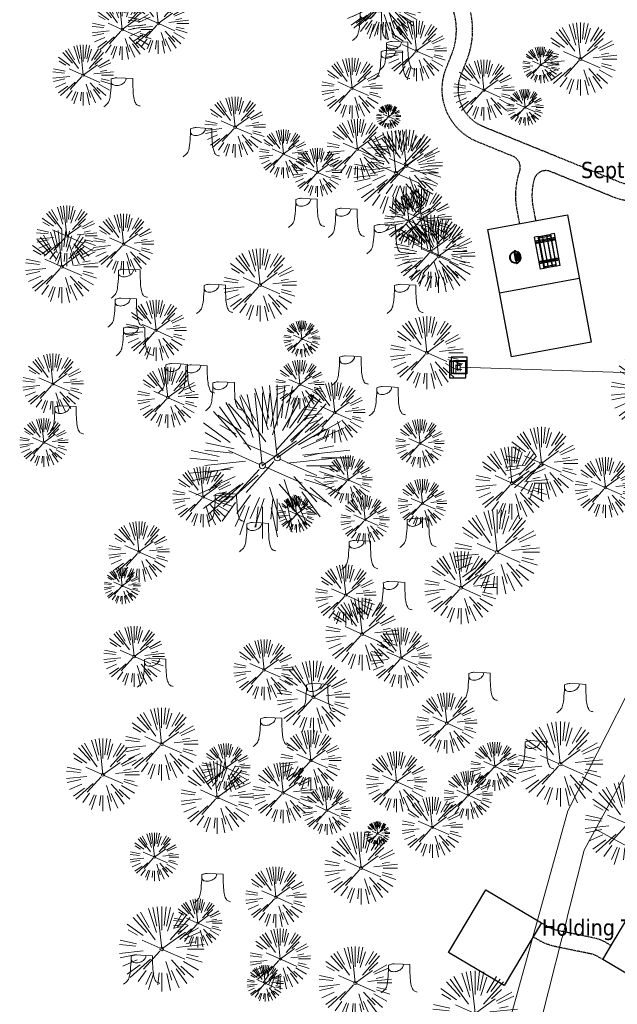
# Model space of a CAD drawing. Header units: feet. Extents: x 1134296 to 1140710, y 647902 to 649877.
# Tile 16 of 42: x 1134334 to 1134482, y 648709 to 648952. Entities that reach past the tile are written whole.
import ezdxf
from ezdxf import colors
from ezdxf.entities.mleader import LeaderData, LeaderLine
from ezdxf.enums import TextEntityAlignment as Align
from ezdxf.lldxf.tags import DXFTag
from ezdxf.math import Vec2, Vec3

# ---------------------------------------------------------------- set-up
doc = ezdxf.new("R2010")
doc.units = ezdxf.units.FT
doc.header["$MEASUREMENT"] = 0
doc.linetypes.add('RAD', pattern=[0.13, 0.08, -0.05])
for name, color, linetype, lineweight in [('-ANGLE-IRON', 8, 'Continuous', 25), ('V-ANNO-TEXT', 8, 'Continuous', 13), ('V-SITE-VEGE', 8, 'Continuous', 18), ('V-UTIL-POWR-LINE-UNDR', 8, 'EXIST_PROP POWER UNDERGROUND LINE 1', 15)]:
    doc.layers.add(name, color=color, linetype=linetype, lineweight=lineweight)
for name, color, linetype in [('-BOLTS-LAGS-SCREWS', 7, 'Continuous'), ('-CONCRETE', 9, 'Continuous'), ('-HARDWARE', 7, 'Continuous'), ('-TIMBER', 6, 'Continuous'), ('C-CAMPSITE-PADS', 6, 'Continuous'), ('C-SWLK-GRVL', 5, 'RAD'), ('G-XREF', 7, 'Continuous'), ('V-UTIL-POWR-STRC', 1, 'Continuous')]:
    doc.layers.add(name, color=color, linetype=linetype)
doc.styles.add('SEI-Dim & Leader', font='tahoma.ttf')
doc.styles.get("Standard").update_dxf_attribs({"font": 'arial.ttf'})
tags = doc.linetypes.add('EXIST_PROP POWER UNDERGROUND LINE 1', pattern='A,1.5,-0.2,["P-UG",Standard,S=0.08,R=0,X=-0.1,Y=-0.04],-0.3', length=2).pattern_tags.tags
tags[6] = DXFTag(74, 10)

# ---------------------------------------------------------------- blocks, each defined once
blk = doc.blocks.new('V-SITE-VEGE-Stump')
for points in [[(-0.1229, -0.0143, 0.052613), (-0.0986, 0.0077, 0.106195), (-0.0905, 0.0219, 0.044862), (-0.0837, 0.0527, 0.020074), (-0.0776, 0.1229, 0.011675), (-0.0773, 0.1364, 0.007866), (-0.0776, 0.1565)], [(-0.0776, 0.1565, -0.027668), (-0.0534, 0.1634, -0.067978), (-0.0432, 0.1643), (0.0086, 0.1616), (0.054, 0.1591)], [(0.0151, 0.1613, -0.082864), (0.0081, 0.142, -0.111324), (-0.0021, 0.1306, -0.039313), (-0.0159, 0.1223, -0.049197), (-0.028, 0.1177, -0.066002), (-0.0447, 0.1155, -0.070187), (-0.0604, 0.1177, -0.114859), (-0.0685, 0.1223, -0.075938), (-0.0773, 0.1332)], [(0.054, 0.1591, 0.004334), (0.0538, 0.1369, 0.008344), (0.054, 0.1254), (0.0561, 0.0762, 0.046252), (0.0624, 0.0317, 0.069625), (0.0733, 0.0038, 0.149725), (0.0794, -0.002, 0.058523), (0.0992, -0.0091)]]:
    blk.add_lwpolyline(points, format="xyb")
blk = doc.blocks.new('V-SITE-VEGE-Coniferious Tree 2')
at = {"color": 0, "linetype": 'ByBlock'}
for p, q in [((-0.0626, 0.1926), (-0.1545, 0.4755)), ((-0.0575, 0.2704), (-0.104, 0.4891)), ((-0.0003, 0.0026), (-0.0523, 0.4973)), ((0, 0.2219), (0, 0.5)), ((0.0289, 0.2753), (0.0522, 0.4973)), ((0.0572, 0.2693), (0.1039, 0.4891)), ((-0.146, 0.2528), (-0.25, 0.433)), ((0.0685, 0.211), (0.1382, 0.4256)), ((0.1391, 0.2411), (0.25, 0.433)), ((-0.1757, 0.1951), (-0.3346, 0.3716)), ((-0.0791, 0.1089), (-0.2939, 0.4045)), ((0.0978, 0.1086), (0.3345, 0.3716)), ((0.1869, 0.2573), (0.2939, 0.4045)), ((-0.2201, 0.1599), (-0.4046, 0.2939)), ((0.192, 0.1729), (0.3116, 0.2806)), ((-0.2844, 0.1642), (-0.3931, 0.227)), ((0.2488, 0.1436), (0.433, 0.25)), ((0.2659, 0.1184), (0.4568, 0.2034)), ((-0.0009, -0.0007), (0.235, 0.1707)), ((-0.2961, 0.0629), (-0.4891, 0.1039)), ((-0.0199, 0.0089), (-0.2319, 0.1032)), ((0.2873, 0.0611), (0.3885, 0.0826)), ((-0.306, 0.0322), (-0.4973, 0.0523)), ((0.1731, 0.0182), (0.4972, 0.0523)), ((0.3025, 0), (0.5, 0)), ((-0.2183, -0.0229), (-0.4973, -0.0523)), ((-0.3022, -0.0642), (-0.4891, -0.1039)), ((-0.023, -0.0255), (-0.2138, -0.2374)), ((0.0185, -0.0083), (0.272, -0.1211)), ((0.2936, -0.0624), (0.4274, -0.0908)), ((-0.2881, -0.1283), (-0.4568, -0.2034)), ((-0.132, -0.1189), (-0.3716, -0.3346)), ((0.1144, -0.1271), (0.2718, -0.3019)), ((0.2891, -0.094), (0.4755, -0.1545)), ((-0.2545, -0.1849), (-0.4046, -0.2939)), ((0.0478, -0.1473), (0.1192, -0.3671)), ((0.2555, -0.1475), (0.433, -0.25)), ((-0.1843, -0.2536), (-0.2767, -0.3808)), ((0.1131, -0.2541), (0.2033, -0.4568)), ((0.1689, -0.2325), (0.2939, -0.4045)), ((0.2254, -0.2029), (0.3716, -0.3346)), ((-0.1214, -0.2725), (-0.1856, -0.4168)), ((-0.091, -0.2799), (-0.1545, -0.4755)), ((-0.0297, -0.2818), (-0.0443, -0.4216)), ((0, -0.2818), (0, -0.5)), ((0.061, -0.2873), (0.1039, -0.4891))]:
    blk.add_line(p, q, dxfattribs=at)
blk.add_circle((0, 0), 0.0208)
blk = doc.blocks.new('V-UTIL-EPED')
for p, q in [((-0.05, 0.05), (-0.05, -0.05)), ((0.05, 0.05), (-0.05, 0.05)), ((0.05, -0.05), (0.05, 0.05)), ((-0.05, -0.05), (0.05, -0.05))]:
    blk.add_line(p, q)
at = {"style": 'SEI-Dim & Leader'}
blk.add_text('E', height=0.06, dxfattribs=at).set_placement((0, 0), align=Align.MIDDLE_CENTER)
blk = doc.blocks.new('*U869', base_point=(1134442.919, 648867.032))
at = {"xscale": 39.99999999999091, "yscale": 39.99999999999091, "zscale": 39.99999999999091}
blk.add_blockref('V-UTIL-EPED', (1134442.919, 648867.032), dxfattribs=at)
blk = doc.blocks.new('*U870', base_point=(1134442.551, 648865.937))
at = {"xscale": 39.99999999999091, "yscale": 39.99999999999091, "zscale": 39.99999999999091}
blk.add_blockref('V-UTIL-EPED', (1134442.551, 648865.937), dxfattribs=at)
blk = doc.blocks.new('_Open90')
at = {"color": 0, "linetype": 'ByBlock', "lineweight": -2}
for p, q in [((0, 0), (-1, 0)), ((-0.5, 0.5), (0, 0)), ((0, 0), (-0.5, -0.5))]:
    blk.add_line(p, q, dxfattribs=at)
blk = doc.blocks.new('*U921', base_point=(1134442.919, 648867.032))
at = {"xscale": 39.99999999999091, "yscale": 39.99999999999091, "zscale": 39.99999999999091}
blk.add_blockref('V-UTIL-EPED', (1134442.919, 648867.032), dxfattribs=at)
blk = doc.blocks.new('*U922', base_point=(1134442.551, 648865.937))
at = {"xscale": 39.99999999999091, "yscale": 39.99999999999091, "zscale": 39.99999999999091}
blk.add_blockref('V-UTIL-EPED', (1134442.551, 648865.937), dxfattribs=at)
blk = doc.blocks.new('V-UTIL-POWR-TRANS')
blk.add_lwpolyline([(-0.075, 0.075), (0.075, 0.075), (0.075, -0.075), (-0.075, -0.075)], close=True)
at = {"style": 'SEI-Dim & Leader'}
blk.add_text('T', height=0.09, dxfattribs=at).set_placement((0, 0), align=Align.MIDDLE_CENTER)
blk = doc.blocks.new('10FT_Precast Table')
at = {"layer": '-ANGLE-IRON'}
for p, q in [((-43.5, 15.3), (-46.5, 15.3)), ((-46.5, 15.3), (-46.5, -15.3)), ((-43.5, -15.3), (-43.5, 15.3)), ((-28.5, 21.1), (-28.5, 27.6)), ((-28.5, 27.6), (-24.5, 27.6)), ((-24.5, 21.1), (-28.5, 21.1)), ((-25.5, 15.3), (-28.5, 15.3)), ((-28.5, 15.3), (-28.5, -15.3)), ((-25.5, -15.3), (-25.5, 15.3)), ((-24.5, 27.6), (-24.5, 21.1)), ((28.5, 21.1), (28.5, 27.6)), ((28.5, 27.6), (32.5, 27.6)), ((32.5, 21.1), (28.5, 21.1)), ((32.5, 15.3), (29.5, 15.3)), ((29.5, 15.3), (29.5, -15.3)), ((32.5, 27.6), (32.5, 21.1)), ((32.5, -15.3), (32.5, 15.3)), ((46.5, 15.3), (43.5, 15.3)), ((43.5, 15.3), (43.5, -15.3)), ((46.5, -15.3), (46.5, 15.3)), ((-46.5, -15.3), (-43.5, -15.3)), ((-28.5, -15.3), (-25.5, -15.3)), ((-28.5, -27.6), (-28.5, -21.1)), ((-28.5, -21.1), (-24.5, -21.1)), ((-24.5, -27.6), (-28.5, -27.6)), ((-24.5, -21.1), (-24.5, -27.6)), ((28.5, -27.6), (28.5, -21.1)), ((28.5, -21.1), (32.5, -21.1)), ((32.5, -27.6), (28.5, -27.6)), ((29.5, -15.3), (32.5, -15.3)), ((32.5, -21.1), (32.5, -27.6)), ((43.5, -15.3), (46.5, -15.3))]:
    blk.add_line(p, q, dxfattribs=at)
at = {"layer": '-BOLTS-LAGS-SCREWS'}
for centre in [(-45, 14.3), (-45, 8.8), (-45, 2.8), (-27, 14.3), (-27, 8.8), (-27, 2.8), (-26.5, 26.1), (-26.5, 22.6), (30.5, 26.1), (30.5, 22.6), (31, 14.3), (31, 8.8), (31, 2.8), (45, 14.3), (45, 8.8), (45, 2.8), (-45, -2.8), (-45, -8.8), (-45, -14.3), (-27, -2.8), (-27, -8.8), (-27, -14.3), (-26.5, -22.6), (-26.5, -26.1), (30.5, -22.6), (30.5, -26.1), (31, -2.8), (31, -8.8), (31, -14.3), (45, -2.8), (45, -8.8), (45, -14.3)]:
    blk.add_circle(centre, 0.156, dxfattribs=at)
at = {"layer": '-CONCRETE'}
for p, q in [((-32, -30), (-32, 30)), ((-28.5, 30), (-28.5, 27.6)), ((32.5, 30), (32.5, 27.6)), ((36, -30), (36, 30)), ((-28.5, -27.1), (-28.5, 27.1)), ((32.5, -27.1), (32.5, 27.1)), ((-28.5, -30), (-28.5, -27.6)), ((32.5, -27.6), (32.5, -30))]:
    blk.add_line(p, q, dxfattribs=at)
at = {"layer": '-TIMBER'}
for p, q in [((-48, 18.7), (-48, 30)), ((-48, 30), (48, 30)), ((48, 18.7), (48, 30)), ((-48, 18.7), (48, 18.7)), ((-48, 5.9), (-48, 17.1)), ((-48, 17.1), (48, 17.1)), ((-48, 5.9), (48, 5.9)), ((-48, -5.6), (-48, 5.6)), ((-48, 5.6), (48, 5.6)), ((48, 17.1), (48, 5.9)), ((48, 5.6), (48, -5.6)), ((48, -5.6), (-48, -5.6)), ((-48, -17.1), (-48, -5.9)), ((48, -5.9), (-48, -5.9)), ((48, -17.1), (-48, -17.1)), ((-48, -30), (-48, -18.7)), ((-48, -18.7), (48, -18.7)), ((48, -5.9), (48, -17.1)), ((48, -30), (48, -18.7)), ((-48, -30), (48, -30))]:
    blk.add_line(p, q, dxfattribs=at)
blk = doc.blocks.new('*X1295')
at = {"color": 0}
for p, q in [((146.1, 353.6), (146.1, 353.7)), ((146.1, 352.9), (146.8, 353.6)), ((146.1, 352.5), (146.8, 353.3)), ((146.1, 351.8), (146.8, 352.6)), ((146.1, 351.5), (146.8, 352.2)), ((146.1, 350.8), (146.8, 351.5)), ((146.3, 350.7), (146.8, 351.2))]:
    blk.add_line(p, q, dxfattribs=at)
blk = doc.blocks.new('Pilot Rocks FS-30_18_PA')
at = {"layer": '-HARDWARE'}
for p, q in [((-8.8, 0), (-17.9, 0)), ((-17.9, 0), (-12.8, 0)), ((-10.2, 0), (10.2, 0)), ((8.8, 0), (17.9, 0)), ((12.8, 0), (17.9, 0)), ((-18.9, -1.4), (-18.9, -1)), ((-18.9, -1.4), (-18.9, -1)), ((-18.9, -4.6), (-18.9, -1.4)), ((-18.9, -1.4), (-18.9, -1.4)), ((-18.2, -1.4), (-18.2, -1)), ((-18.2, -1), (-18.2, -1.4)), ((-18.2, -1.4), (-18.1, -1.4)), ((-18.1, -1.4), (-18.1, -4.6)), ((-8.8, -0.6), (-17.9, -0.6)), ((-13.3, -0.6), (-17.9, -0.6)), ((-10.2, -0.6), (10.2, -0.6)), ((-10.2, -0.6), (-10.2, -11.3)), ((-10.2, -11.3), (-10.2, -14.8)), ((-10.2, -13.7), (-10.2, -14.8)), ((-9.5, -0.6), (-9.5, -11.3)), ((-9.5, -11.3), (-9.5, -14.8)), ((-9.5, -11.6), (9.5, -11.6)), ((-9.5, -12.3), (9.5, -12.3)), ((-9.5, -14.8), (-9.5, -14.5)), ((-8.8, -0.6), (-8.8, -11.6)), ((-8.3, -0.6), (-8.3, -11.6)), ((-7.5, -0.6), (-7.5, -11.6)), ((-7, -0.6), (-7, -11.6)), ((-6.2, -0.6), (-6.2, -11.6)), ((-5.7, -0.6), (-5.7, -11.6)), ((-4.9, -0.6), (-4.9, -11.6)), ((-4.3, -0.6), (-4.3, -11.6)), ((-3.6, -0.6), (-3.6, -11.6)), ((-3, -0.6), (-3, -11.6)), ((-2.2, -0.6), (-2.2, -11.6)), ((-1.7, -0.6), (-1.7, -11.6)), ((-0.9, -0.6), (-0.9, -11.6)), ((-0.4, -0.6), (-0.4, -11.6)), ((0.4, -0.6), (0.4, -11.6)), ((0.9, -0.6), (0.9, -11.6)), ((1.7, -0.6), (1.7, -11.6)), ((2.2, -0.6), (2.2, -11.6)), ((3, -0.6), (3, -11.6)), ((3.6, -0.6), (3.6, -11.6)), ((4.3, -0.6), (4.3, -11.6)), ((4.9, -0.6), (4.9, -11.6)), ((5.7, -0.6), (5.7, -11.6)), ((6.2, -0.6), (6.2, -11.6)), ((7, -0.6), (7, -11.6)), ((7.5, -0.6), (7.5, -11.6)), ((8.3, -0.6), (8.3, -11.6)), ((8.8, -0.6), (8.8, -11.6)), ((17.9, -0.6), (8.8, -0.6)), ((9.5, -0.6), (9.5, -11.3)), ((9.5, -11.3), (9.5, -14.8)), ((9.5, -14.5), (9.5, -14.8)), ((10.2, -0.6), (10.2, -11.3)), ((10.2, -11.3), (10.2, -14.8)), ((10.2, -14.8), (10.2, -13.7)), ((18.1, -4.6), (18.1, -1.4)), ((18.1, -1.4), (18.2, -1.4)), ((18.9, -4.6), (18.1, -4.6)), ((18.2, -1.4), (18.2, -1)), ((18.2, -1.4), (18.2, -1)), ((18.9, -1.4), (18.9, -1)), ((18.9, -1), (18.9, -1.4)), ((18.9, -1.4), (18.9, -1.4)), ((18.9, -1.4), (18.9, -4.6))]:
    blk.add_line(p, q, dxfattribs=at)
at = {"layer": '-HARDWARE', "flags": 128}
for points in [[(0, 18.2, 1), (-0.6, 18.2), (-0.6, 15, 1), (0, 15), (0, 18.2)], [(-11.8, -8.9, -1), (-11.3, -9.4), (-13.5, -11.7, -1), (-14, -11.3), (-11.8, -8.9)], [(11.8, -8.9, 1), (11.3, -9.4), (13.5, -11.7, 1), (14, -11.3), (11.8, -8.9)]]:
    blk.add_lwpolyline(points, format="xyb", dxfattribs=at)
at = {"layer": '-HARDWARE'}
for points in [[(-18.9, -4.6), (-18.9, -1.4), (-18.1, -1.4), (-18.1, -4.6)], [(-7.5, -11.6), (-8.3, -11.6), (-8.3, -0.6), (-7.5, -0.6)], [(-6.2, -11.6), (-7, -11.6), (-7, -0.6), (-6.2, -0.6)], [(-4.9, -11.6), (-5.7, -11.6), (-5.7, -0.6), (-4.9, -0.6)], [(-3.6, -11.6), (-4.3, -11.6), (-4.3, -0.6), (-3.6, -0.6)], [(-2.2, -11.6), (-3, -11.6), (-3, -0.6), (-2.2, -0.6)], [(-0.9, -11.6), (-1.7, -11.6), (-1.7, -0.6), (-0.9, -0.6)], [(-0.4, -11.6), (0.4, -11.6), (0.4, -0.6), (-0.4, -0.6)], [(0.9, -11.6), (1.7, -11.6), (1.7, -0.6), (0.9, -0.6)], [(2.2, -11.6), (3, -11.6), (3, -0.6), (2.2, -0.6)], [(3.6, -11.6), (4.3, -11.6), (4.3, -0.6), (3.6, -0.6)], [(4.9, -11.6), (5.7, -11.6), (5.7, -0.6), (4.9, -0.6)], [(6.2, -11.6), (7, -11.6), (7, -0.6), (6.2, -0.6)], [(7.5, -11.6), (8.3, -11.6), (8.3, -0.6), (7.5, -0.6)], [(18.9, -4.6), (18.9, -1.4), (18.1, -1.4), (18.1, -4.6)]]:
    blk.add_lwpolyline(points, close=True, dxfattribs=at)
for centre, radius, start, end in [((-17.9, -1), 1, 90, 180), ((-17.9, -1), 1, 90, 180), ((0, 0), 17.1, 0.1484, 179.8516), ((0, 0), 15.7, 0.161, 179.839), ((17.9, -1), 1, 0, 90), ((17.9, -1), 1, 0, 90), ((-17.9, -1), 0.333, 90, 180), ((-17.9, -1), 0.333, 90, 180), ((0, 0), 17.1, 182.0901, 220.7491), ((0, 0), 15.7, 182.2674, 220.2248), ((0, 0), 17.1, 220.7491, 233.2978), ((0, 0), 15.7, 220.2248, 229.5861), ((-9.9, -11.6), 0.333, 0, 180), ((-9.9, -14.8), 0.333, 180, 0), ((-9.9, -14.8), 0.333, 180, 0), ((0, 0), 15.7, 232.704, 307.296), ((0, 0), 17.1, 236.0414, 303.9586), ((9.9, -11.6), 0.333, 0, 180), ((9.9, -14.8), 0.333, 180, 0), ((9.9, -14.8), 0.333, 180, 0), ((0, 0), 15.7, 310.4139, 319.7752), ((0, 0), 17.1, 306.7022, 319.2509), ((0, 0), 15.7, 319.7752, 357.7326), ((0, 0), 17.1, 319.2509, 357.9099), ((17.9, -1), 0.333, 0, 90), ((17.9, -1), 0.333, 0, 90)]:
    blk.add_arc(centre, radius, start, end, dxfattribs=at)
at = {"layer": '-HARDWARE', "rotation": 180}
for p, xscale, yscale, zscale in [((137.7, 372.6), 1.066666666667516, 1.066666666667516, 1.066666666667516), ((-137.7, 372.6), -1.066666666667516, 1.066666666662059, 1.066666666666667)]:
    blk.add_blockref('*X1295', p, dxfattribs=dict(at, xscale=xscale, yscale=yscale, zscale=zscale))
blk = doc.blocks.new('C_PBASE-PACTOLA_02403811')
at = {"layer": 'C-CAMPSITE-PADS'}
for points in [[(1134475.46, 648872.74), (1134455.8, 648869.09), (1134449.97, 648900.56), (1134469.64, 648904.2)], [(1134463.24, 648729.29), (1134454.03, 648713.82), (1134440.29, 648722.01), (1134449.49, 648737.47)]]:
    blk.add_lwpolyline(points, close=True, dxfattribs=at)
blk.add_lwpolyline([(1134494.15, 648715.55), (1134492.1, 648712.11), (1134478.35, 648720.29), (1134488.58, 648737.48), (1134502.33, 648729.3), (1134494.15, 648715.55)], dxfattribs=at)
at = {"layer": 'C-SWLK-GRVL', "flags": 128}
for points in [[(1134515.8, 648989.2), (1134528.52, 648999.67, -0.414214), (1134535.56, 648998.99), (1134540.04, 648993.55, -0.27686), (1134540.8, 648988.46, 0.01548), (1134527.75, 648953.82, -0.124351), (1134521.07, 648943.56), (1134506.57, 648930.15, 0.039703), (1134501.2, 648924.32), (1134494.14, 648915.32, -0.334601), (1134482.5, 648912.24), (1134448.94, 648925.89, -0.410933), (1134443.4, 648938.82), (1134444.84, 648942.46, 0.25003), (1134442.68, 648961.16, -0.136482), (1134439.17, 648971.29), (1134436.92, 649007.31, -0.165122), (1134453.76, 649069.36), (1134474.29, 649099.87, -0.494522), (1134521.88, 649102.73), (1134533.5, 649089.28, 0.044914), (1134546.39, 649076.81, -0.354348), (1134550.34, 649058.34), (1134549.78, 649057.25, -0.406048), (1134546.13, 649055.21), (1134537.87, 649057.43, -0.027005), (1134533.66, 649058.81)], [(1134457.84, 648902.02), (1134457.2, 648905.46, -0.126677), (1134457.85, 648914.92, 0.395181), (1134456.14, 648918.64), (1134447.43, 648922.19, -0.410933), (1134439.68, 648940.28), (1134441.11, 648943.93, 0.25003), (1134439.39, 648958.89, -0.136482), (1134435.18, 648971.04)], [(1134534.97, 648925.36), (1134542.32, 648932.16, 0.414214), (1134542.54, 648937.81), (1134534.85, 648946.13, 0.467167), (1134528.72, 648945.82, -0.044368), (1134525.15, 648941.88), (1134509.29, 648927.21, 0.039703), (1134504.34, 648921.85), (1134497.28, 648912.85, -0.334601), (1134481, 648908.53), (1134465.44, 648914.86, 0.449854), (1134461.41, 648912.87, 0.112801), (1134461.13, 648906.19), (1134461.77, 648902.74)], [(1134480.4, 648723.73), (1134479.32, 648724.37, 0.083823), (1134476.21, 648725.58), (1134467.59, 648727.35, -0.083823), (1134464.48, 648728.55), (1134463.24, 648729.29)], [(1134478.35, 648720.29), (1134477.27, 648720.94, 0.083823), (1134475.41, 648721.66), (1134466.78, 648723.43, -0.083823), (1134462.44, 648725.11), (1134461.2, 648725.85)]]:
    blk.add_lwpolyline(points, format="xyb", dxfattribs=at)
at = {"layer": 'Defpoints'}
blk.add_lwpolyline([(1134472.55, 648888.47), (1134452.89, 648884.83)], dxfattribs=at)
at = {"layer": '-HARDWARE', "xscale": 0.08333333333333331, "yscale": 0.08333333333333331, "zscale": 0.08333333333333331, "rotation": 100.4898904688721}
blk.add_blockref('Pilot Rocks FS-30_18_PA', (1134456.76, 648893.68), dxfattribs=at)
at = {"xscale": 0.08333333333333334, "yscale": 0.08333333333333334, "zscale": 0.08333333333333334, "rotation": 100.4898904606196}
blk.add_blockref('10FT_Precast Table', (1134464.7, 648895.15), dxfattribs=at)
blk = doc.blocks.new('C_XBASE-PACTOLA_02403811')
at = {"layer": 'V-UTIL-POWR-LINE-UNDR', "flags": 128}
for points in [[(1134473.06, 648231.49), (1134478.46, 648413.9), (1134486.34, 648507.97), (1134488, 648563.71), (1134458.97, 648637.48), (1134452.33, 648694.36), (1134469.76, 648757.01), (1134484.27, 648785.6), (1134490.08, 648837.1), (1134491.32, 648874.4), (1134488.84, 648928), (1134492.85, 649108.17)], [(1134443.14, 648866.54), (1134491.01, 648864.95)], [(1134503.15, 648738.08), (1134476.61, 648752.47)]]:
    blk.add_lwpolyline(points, dxfattribs=at)
at = {"layer": 'V-SITE-VEGE'}
for name, p, xscale, yscale, zscale in [('V-SITE-VEGE-Coniferious Tree 2', (1134424.76, 648956.82), 17.99978256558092, 17.99978256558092, 17.99978256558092), ('V-SITE-VEGE-Coniferious Tree 2', (1134423.56, 648956.27), 17.99978256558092, 17.99978256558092, 17.99978256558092), ('V-SITE-VEGE-Coniferious Tree 2', (1134368.62, 648951.42), 14.99981880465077, 14.99981880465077, 14.99981880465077), ('V-SITE-VEGE-Coniferious Tree 2', (1134359.73, 648949.92), 14.99981880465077, 14.99981880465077, 14.99981880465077), ('V-SITE-VEGE-Stump', (1134421.56, 648947.83), 40.31522404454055, 40.31522404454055, 40.31522404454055), ('V-SITE-VEGE-Coniferious Tree 2', (1134432.35, 648944.65), 14.99981880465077, 14.99981880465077, 14.99981880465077), ('V-SITE-VEGE-Coniferious Tree 2', (1134472.86, 648942.62), 17.99978256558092, 17.99978256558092, 17.99978256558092), ('V-SITE-VEGE-Coniferious Tree 2', (1134350.07, 648938.68), 14.99981880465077, 14.99981880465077, 14.99981880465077), ('V-SITE-VEGE-Stump', (1134428.09, 648940.37), 40.31522404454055, 40.31522404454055, 40.31522404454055), ('V-SITE-VEGE-Stump', (1134426.74, 648938.16), 40.31522404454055, 40.31522404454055, 40.31522404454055), ('V-SITE-VEGE-Coniferious Tree 2', (1134463.07, 648941.19), 8.999891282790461, 8.999891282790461, 8.999891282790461), ('V-SITE-VEGE-Coniferious Tree 2', (1134416.45, 648935.42), 14.99981880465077, 14.99981880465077, 14.99981880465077), ('V-SITE-VEGE-Coniferious Tree 2', (1134449.03, 648934.97), 14.99981880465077, 14.99981880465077, 14.99981880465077), ('V-SITE-VEGE-Stump', (1134360.13, 648931.41), 40.31522404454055, 40.31522404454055, 40.31522404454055), ('V-SITE-VEGE-Coniferious Tree 2', (1134459.19, 648930.7), 8.999891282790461, 8.999891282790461, 8.999891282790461), ('V-SITE-VEGE-Coniferious Tree 2', (1134387.59, 648925.81), 14.99981880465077, 14.99981880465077, 14.99981880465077), ('V-SITE-VEGE-Coniferious Tree 2', (1134417.77, 648920.35), 14.99981880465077, 14.99981880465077, 14.99981880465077), ('V-SITE-VEGE-Stump', (1134379.69, 648919.08), 40.31522404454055, 40.31522404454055, 40.31522404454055), ('V-SITE-VEGE-Coniferious Tree 2', (1134427.3, 648914.5), 20.99974632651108, 20.99974632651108, 20.99974632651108), ('V-SITE-VEGE-Coniferious Tree 2', (1134429.82, 648916.23), 17.99978256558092, 17.99978256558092, 17.99978256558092), ('V-SITE-VEGE-Coniferious Tree 2', (1134433.59, 648903.09), 14.99981880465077, 14.99981880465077, 14.99981880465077), ('V-SITE-VEGE-Stump', (1134405.7, 648901.64), 40.31522404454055, 40.31522404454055, 40.31522404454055), ('V-SITE-VEGE-Coniferious Tree 2', (1134346, 648898.95), 14.99981880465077, 14.99981880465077, 14.99981880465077), ('V-SITE-VEGE-Stump', (1134415.57, 648899.17), 40.31522404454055, 40.31522404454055, 40.31522404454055), ('V-SITE-VEGE-Coniferious Tree 2', (1134360.05, 648896.92), 14.99981880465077, 14.99981880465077, 14.99981880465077), ('V-SITE-VEGE-Coniferious Tree 2', (1134435.88, 648895.13), 17.99978256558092, 17.99978256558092, 17.99978256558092), ('V-SITE-VEGE-Coniferious Tree 2', (1134437.82, 648893.94), 17.99978256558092, 17.99978256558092, 17.99978256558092), ('V-SITE-VEGE-Coniferious Tree 2', (1134344.8, 648891.34), 17.99978256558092, 17.99978256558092, 17.99978256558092), ('V-SITE-VEGE-Stump', (1134425.05, 648895.14), 40.31522404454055, 40.31522404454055, 40.31522404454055), ('V-SITE-VEGE-Coniferious Tree 2', (1134393.75, 648886.82), 17.99978256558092, 17.99978256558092, 17.99978256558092), ('V-SITE-VEGE-Stump', (1134361.93, 648884.16), 40.31522404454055, 40.31522404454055, 40.31522404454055), ('V-SITE-VEGE-Stump', (1134383.03, 648880.41), 40.31522404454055, 40.31522404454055, 40.31522404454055), ('V-SITE-VEGE-Stump', (1134430.05, 648880.38), 40.31522404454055, 40.31522404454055, 40.31522404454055), ('V-SITE-VEGE-Stump', (1134361.08, 648876.99), 40.31522404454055, 40.31522404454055, 40.31522404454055), ('V-SITE-VEGE-Coniferious Tree 2', (1134368.05, 648875.64), 14.99981880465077, 14.99981880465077, 14.99981880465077), ('V-SITE-VEGE-Coniferious Tree 2', (1134404.06, 648873.53), 8.999891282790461, 8.999891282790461, 8.999891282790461), ('V-SITE-VEGE-Coniferious Tree 2', (1134434.93, 648870.12), 17.99978256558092, 17.99978256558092, 17.99978256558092), ('V-SITE-VEGE-Stump', (1134363.13, 648869.91), 40.31522404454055, 40.31522404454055, 40.31522404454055), ('V-SITE-VEGE-Coniferious Tree 2', (1134490.9, 648860.69), 20.99974632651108, 20.99974632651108, 20.99974632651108), ('V-SITE-VEGE-Coniferious Tree 2', (1134342.61, 648862.4), 14.99981880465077, 14.99981880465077, 14.99981880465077), ('V-SITE-VEGE-Stump', (1134416.5, 648862.71), 40.31522404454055, 40.31522404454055, 40.31522404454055), ('V-SITE-VEGE-Stump', (1134416.52, 648862.71), 40.31522404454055, 40.31522404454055, 40.31522404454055), ('V-SITE-VEGE-Coniferious Tree 2', (1134370.96, 648859.05), 14.99981880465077, 14.99981880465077, 14.99981880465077), ('V-SITE-VEGE-Stump', (1134373.63, 648860.82), 40.31522404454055, 40.31522404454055, 40.31522404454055), ('V-SITE-VEGE-Stump', (1134378.54, 648860.5), 40.31522404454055, 40.31522404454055, 40.31522404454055), ('V-SITE-VEGE-Coniferious Tree 2', (1134397.99, 648844.15), 35.99956513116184, 35.99956513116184, 35.99956513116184), ('V-SITE-VEGE-Stump', (1134385.23, 648856.33), 40.31522404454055, 40.31522404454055, 40.31522404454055), ('V-SITE-VEGE-Coniferious Tree 2', (1134412.18, 648855.33), 14.99981880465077, 14.99981880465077, 14.99981880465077), ('V-SITE-VEGE-Stump', (1134425.67, 648855.14), 40.31522404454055, 40.31522404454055, 40.31522404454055), ('V-SITE-VEGE-Coniferious Tree 2', (1134394.31, 648842.22), 35.99956513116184, 35.99956513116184, 35.99956513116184), ('V-SITE-VEGE-Stump', (1134346.17, 648850.41), 40.31522404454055, 40.31522404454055, 40.31522404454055), ('V-SITE-VEGE-Coniferious Tree 2', (1134463.23, 648842.79), 17.99978256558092, 17.99978256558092, 17.99978256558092), ('V-SITE-VEGE-Coniferious Tree 2', (1134455.95, 648837.9), 17.99978256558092, 17.99978256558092, 17.99978256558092), ('V-SITE-VEGE-Coniferious Tree 2', (1134479.01, 648836.81), 14.99981880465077, 14.99981880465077, 14.99981880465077), ('V-SITE-VEGE-Coniferious Tree 2', (1134379.67, 648834.5), 14.99981880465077, 14.99981880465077, 14.99981880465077), ('V-SITE-VEGE-Stump', (1134385.79, 648828.81), 40.31522404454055, 40.31522404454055, 40.31522404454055), ('V-SITE-VEGE-Coniferious Tree 2', (1134402.74, 648830.24), 8.999891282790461, 8.999891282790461, 8.999891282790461), ('V-SITE-VEGE-Stump', (1134433.21, 648822.58), 40.31522404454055, 40.31522404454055, 40.31522404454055), ('V-SITE-VEGE-Coniferious Tree 2', (1134452.26, 648820.87), 20.99974632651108, 20.99974632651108, 20.99974632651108), ('V-SITE-VEGE-Coniferious Tree 2', (1134363.85, 648820.94), 14.99981880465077, 14.99981880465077, 14.99981880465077), ('V-SITE-VEGE-Stump', (1134393.62, 648821.56), 40.31522404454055, 40.31522404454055, 40.31522404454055), ('V-SITE-VEGE-Stump', (1134418.84, 648817.15), 40.31522404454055, 40.31522404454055, 40.31522404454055), ('V-SITE-VEGE-Coniferious Tree 2', (1134443.38, 648812.11), 17.99978256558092, 17.99978256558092, 17.99978256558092), ('V-SITE-VEGE-Coniferious Tree 2', (1134359.69, 648812.55), 8.999891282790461, 8.999891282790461, 8.999891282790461), ('V-SITE-VEGE-Coniferious Tree 2', (1134414.9, 648810.28), 14.99981880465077, 14.99981880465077, 14.99981880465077), ('V-SITE-VEGE-Stump', (1134427.3, 648806.99), 40.31522404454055, 40.31522404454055, 40.31522404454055), ('V-SITE-VEGE-Coniferious Tree 2', (1134418.94, 648800.62), 17.99978256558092, 17.99978256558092, 17.99978256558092), ('V-SITE-VEGE-Coniferious Tree 2', (1134362.65, 648795.11), 14.99981880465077, 14.99981880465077, 14.99981880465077), ('V-SITE-VEGE-Coniferious Tree 2', (1134428.56, 648794.74), 14.99981880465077, 14.99981880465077, 14.99981880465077), ('V-SITE-VEGE-Coniferious Tree 2', (1134394.73, 648791.8), 14.99981880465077, 14.99981880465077, 14.99981880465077), ('V-SITE-VEGE-Stump', (1134368.32, 648788.06), 40.31522404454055, 40.31522404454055, 40.31522404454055), ('V-SITE-VEGE-Coniferious Tree 2', (1134406.93, 648785.06), 17.99978256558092, 17.99978256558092, 17.99978256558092), ('V-SITE-VEGE-Stump', (1134448.39, 648784.59), 40.31522404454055, 40.31522404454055, 40.31522404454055), ('V-SITE-VEGE-Stump', (1134408.3, 648781.8), 40.31522404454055, 40.31522404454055, 40.31522404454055), ('V-SITE-VEGE-Stump', (1134472.01, 648781.8), 40.31522404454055, 40.31522404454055, 40.31522404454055), ('V-SITE-VEGE-Coniferious Tree 2', (1134439.85, 648778.64), 14.99981880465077, 14.99981880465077, 14.99981880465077), ('V-SITE-VEGE-Coniferious Tree 2', (1134369.44, 648773.46), 17.99978256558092, 17.99978256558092, 17.99978256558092), ('V-SITE-VEGE-Stump', (1134396.96, 648773.43), 40.31522404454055, 40.31522404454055, 40.31522404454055), ('V-SITE-VEGE-Coniferious Tree 2', (1134467.89, 648768.52), 20.99974632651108, 20.99974632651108, 20.99974632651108), ('V-SITE-VEGE-Coniferious Tree 2', (1134406.3, 648769.41), 14.99981880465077, 14.99981880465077, 14.99981880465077), ('V-SITE-VEGE-Coniferious Tree 2', (1134354.93, 648765.88), 17.99978256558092, 17.99978256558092, 17.99978256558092), ('V-SITE-VEGE-Stump', (1134462.31, 648767.7), 40.31522404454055, 40.31522404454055, 40.31522404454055), ('V-SITE-VEGE-Coniferious Tree 2', (1134427.46, 648764.16), 14.99981880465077, 14.99981880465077, 14.99981880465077), ('V-SITE-VEGE-Coniferious Tree 2', (1134383.18, 648760.32), 17.99978256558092, 17.99978256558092, 17.99978256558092), ('V-SITE-VEGE-Coniferious Tree 2', (1134399.42, 648761.44), 14.99981880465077, 14.99981880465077, 14.99981880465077), ('V-SITE-VEGE-Coniferious Tree 2', (1134484.44, 648753.73), 20.99974632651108, 20.99974632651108, 20.99974632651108), ('V-SITE-VEGE-Coniferious Tree 2', (1134436.28, 648752.92), 14.99981880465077, 14.99981880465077, 14.99981880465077), ('V-SITE-VEGE-Coniferious Tree 2', (1134418.7, 648742.84), 17.99978256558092, 17.99978256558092, 17.99978256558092), ('V-SITE-VEGE-Coniferious Tree 2', (1134397.67, 648735.67), 14.99981880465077, 14.99981880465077, 14.99981880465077), ('V-SITE-VEGE-Stump', (1134382.46, 648734.92), 40.31522404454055, 40.31522404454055, 40.31522404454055), ('V-SITE-VEGE-Coniferious Tree 2', (1134369.46, 648722.86), 20.99974632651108, 20.99974632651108, 20.99974632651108), ('V-SITE-VEGE-Coniferious Tree 2', (1134398.73, 648720.4), 14.99981880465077, 14.99981880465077, 14.99981880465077), ('V-SITE-VEGE-Coniferious Tree 2', (1134417.25, 648714.48), 17.99978256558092, 17.99978256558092, 17.99978256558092), ('V-SITE-VEGE-Stump', (1134365.01, 648714.78), 40.31522404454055, 40.31522404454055, 40.31522404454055), ('V-SITE-VEGE-Coniferious Tree 2', (1134395, 648714.38), 8.999891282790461, 8.999891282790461, 8.999891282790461), ('V-SITE-VEGE-Stump', (1134428.57, 648712.59), 40.31522404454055, 40.31522404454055, 40.31522404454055), ('V-SITE-VEGE-Coniferious Tree 2', (1134446.84, 648706.95), 20.99974632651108, 20.99974632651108, 20.99974632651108)]:
    blk.add_blockref(name, p, dxfattribs=dict(at, xscale=xscale, yscale=yscale, zscale=zscale))
at = {"layer": 'V-SITE-VEGE', "rotation": 8.537736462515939e-07}
for p, xscale, yscale, zscale in [((1134425.51, 648928.42), 5.999927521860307, 5.999927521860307, 5.999927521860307), ((1134399.55, 648919.2), 11.99985504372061, 11.99985504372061, 11.99985504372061), ((1134407.94, 648914.65), 11.99985504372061, 11.99985504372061, 11.99985504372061), ((1134430.47, 648902.71), 11.99985504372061, 11.99985504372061, 11.99985504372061), ((1134403.6, 648862.29), 11.99985504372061, 11.99985504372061, 11.99985504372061), ((1134340.35, 648847.94), 11.99985504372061, 11.99985504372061, 11.99985504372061), ((1134433.24, 648847.69), 11.99985504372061, 11.99985504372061, 11.99985504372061), ((1134415.48, 648838.74), 11.99985504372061, 11.99985504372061, 11.99985504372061), ((1134433.82, 648832.9), 11.99985504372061, 11.99985504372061, 11.99985504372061), ((1134419.67, 648828.86), 11.99985504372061, 11.99985504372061, 11.99985504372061), ((1134385.33, 648767.62), 11.99985504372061, 11.99985504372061, 11.99985504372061), ((1134451.74, 648767.96), 11.99985504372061, 11.99985504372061, 11.99985504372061), ((1134445.15, 648760.84), 11.99985504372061, 11.99985504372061, 11.99985504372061), ((1134410.27, 648757.06), 11.99985504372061, 11.99985504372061, 11.99985504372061), ((1134422.78, 648751.36), 5.999927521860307, 5.999927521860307, 5.999927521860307), ((1134367.65, 648745.58), 11.99985504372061, 11.99985504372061, 11.99985504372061), ((1134378.37, 648729.25), 11.99985504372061, 11.99985504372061, 11.99985504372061)]:
    blk.add_blockref('V-SITE-VEGE-Coniferious Tree 2', p, dxfattribs=dict(at, xscale=xscale, yscale=yscale, zscale=zscale))
at = {"layer": 'V-UTIL-POWR-STRC'}
for name, p in [('*U869', (1134442.92, 648867.03)), ('*U921', (1134442.92, 648867.03)), ('*U870', (1134442.55, 648865.94)), ('*U922', (1134442.55, 648865.94))]:
    blk.add_blockref(name, p, dxfattribs=at)
at = {"layer": 'V-UTIL-POWR-STRC', "xscale": 39.99999999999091, "yscale": 39.99999999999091, "zscale": 39.99999999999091}
for p in [(1134442.92, 648867.03), (1134442.55, 648865.94)]:
    blk.add_blockref('V-UTIL-EPED', p, dxfattribs=at)
at = {"layer": 'V-UTIL-POWR-STRC', "xscale": 22, "yscale": 22, "zscale": 22, "rotation": 0.02560174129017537}
blk.add_blockref('V-UTIL-POWR-TRANS', (1134443.14, 648866.54), dxfattribs=at)
at = {"layer": 'V-ANNO-TEXT'}
ml = blk.add_multileader_mtext('Standard', dxfattribs=at)
ml.set_content('Septic Lid (Typ.)', color=256, style='SEI-Dim & Leader')
ml.set_leader_properties(color=256, linetype='ByLayer', lineweight=-1)
ml.set_arrow_properties(name='OPEN90')
ml.build(insert=Vec2(0, 0))
ml.multileader.update_dxf_attribs({"text_left_attachment_type": 2, "text_right_attachment_type": 2, "dogleg_length": 0.1, "arrow_head_size": 3.2, "scale": 40})
ctx = ml.context
ctx.base_point, ctx.scale, ctx.arrow_head_size, ctx.plane_origin = Vec3(1134469.95, 648914.6), 40, 3.2, Vec3(1134529.17, 648907.05)
ctx.left_attachment, ctx.right_attachment, ctx.text_align_type = 2, 2, 2
notes = []
notes.append((ctx, [(0, (1, 1, 0), (1134517.43, 648914.6), (-1, 0), 4, [(0, [(1134529.17, 648907.05)], 0, [])])]))
ctx.mtext.insert, ctx.mtext.alignment, ctx.mtext.flow_direction = Vec3(1134511.43, 648917.24), 3, 5
for ctx, leaders in notes:
    for number, flags, end, landing, length, lines in leaders:
        leader = LeaderData()
        leader.index, (leader.has_last_leader_line, leader.has_dogleg_vector, leader.attachment_direction) = number, flags
        leader.last_leader_point, leader.dogleg_vector, leader.dogleg_length = Vec3(end), Vec3(landing), length
        for number, points, colour, breaks in lines:
            line = LeaderLine()
            line.index, line.vertices, line.color, line.breaks = number, Vec3.list(points), colors.encode_raw_color(colour), breaks
            leader.lines.append(line)
        ctx.leaders.append(leader)
ml = blk.add_multileader_mtext('Standard', dxfattribs=at)
ml.set_content('Holding Tank', color=256, style='SEI-Dim & Leader')
ml.set_leader_properties(color=256, linetype='ByLayer', lineweight=-1)
ml.set_arrow_properties(name='OPEN90')
ml.build(insert=Vec2(0, 0))
ml.multileader.update_dxf_attribs({"text_left_attachment_type": 2, "text_right_attachment_type": 2, "dogleg_length": 0.1, "arrow_head_size": 3.2, "scale": 40})
ctx = ml.context
ctx.base_point, ctx.scale, ctx.arrow_head_size, ctx.plane_origin = Vec3(1134460.67, 648727.52), 40, 3.2, Vec3(1134509.21, 648731.37)
ctx.left_attachment, ctx.right_attachment, ctx.text_align_type = 2, 2, 2
notes = []
notes.append((ctx, [(0, (1, 1, 0), (1134500.37, 648727.52), (-1, 0), 4, [(0, [(1134509.21, 648731.37)], 0, [])])]))
ctx.mtext.insert, ctx.mtext.alignment, ctx.mtext.flow_direction = Vec3(1134494.37, 648730.17), 3, 5
ctx.mtext.has_bg_fill, ctx.mtext.bg_color, ctx.mtext.bg_scale_factor, ctx.mtext.bg_transparency, ctx.mtext.use_window_bg_color = 1, -1073741824, 1.1, 0, 1
for ctx, leaders in notes:
    for number, flags, end, landing, length, lines in leaders:
        leader = LeaderData()
        leader.index, (leader.has_last_leader_line, leader.has_dogleg_vector, leader.attachment_direction) = number, flags
        leader.last_leader_point, leader.dogleg_vector, leader.dogleg_length = Vec3(end), Vec3(landing), length
        for number, points, colour, breaks in lines:
            line = LeaderLine()
            line.index, line.vertices, line.color, line.breaks = number, Vec3.list(points), colors.encode_raw_color(colour), breaks
            leader.lines.append(line)
        ctx.leaders.append(leader)
at = {"layer": 'V-UTIL-POWR-LINE-UNDR', "flags": 128}
blk.add_lwpolyline([(1134480.13, 648231.49), (1134495, 648496.17), (1134496.35, 648566.44), (1134464.63, 648641.53), (1134459.68, 648691.6), (1134473.79, 648747.28), (1134487.67, 648772.88), (1134492.62, 648802.57), (1134496.09, 648841.02), (1134500.8, 648860.32), (1134494.59, 648928.38), (1134495.61, 649027.12), (1134495.96, 649106.74), (1134599.22, 649131.5), (1134637.55, 649168.54), (1134656.34, 649214.88), (1134694.64, 649279.09), (1134746.48, 649319.73), (1134803.11, 649342.85), (1134848.62, 649349.48), (1134877.8, 649337.9), (1134908.97, 649315.13), (1134965.72, 649315.53), (1135021.66, 649297.83), (1135074.57, 649267.3), (1135109.81, 649210.95), (1135119.86, 649164.36), (1135144.6, 649102.15)], dxfattribs=at)

msp = doc.modelspace()

# ---------------------------------------------------------------- block references
at = {"layer": 'G-XREF'}
msp.add_blockref('C_XBASE-PACTOLA_02403811', (0, 0), dxfattribs=at)

# ---------------------------------------------------------------- next in the draw order: block references
msp.add_blockref('C_PBASE-PACTOLA_02403811', (0, 0), dxfattribs=at)

doc.saveas('drawing.dxf')
